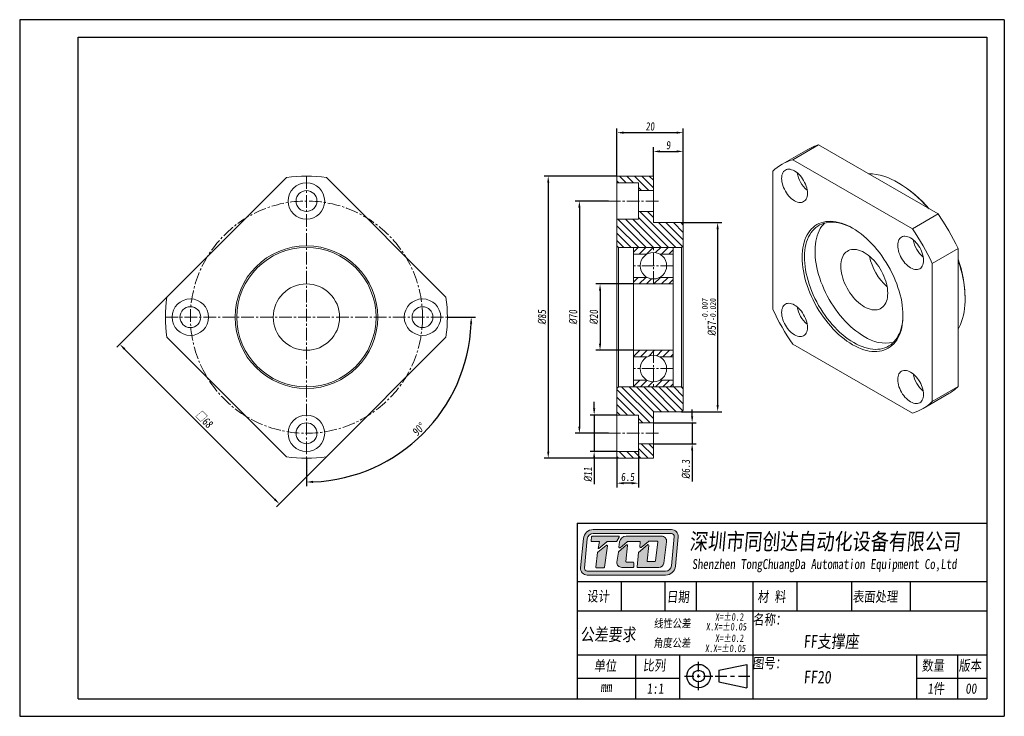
# Model space of a CAD drawing. Header units: millimetres. Extents: x 769 to 1066, y 138 to 348.
import ezdxf

# ---------------------------------------------------------------- set-up
doc = ezdxf.new("R2010")
doc.units = ezdxf.units.MM
doc.linetypes.add('CENTER2', pattern=[28.575, 19.05, -3.175, 3.175, -3.175])
doc.layers.get('0').update_dxf_attribs({"lineweight": 20})
for name, color, linetype, lineweight in [('中心线', 5, 'CENTER2', 13), ('外框', 7, 'Continuous', 25), ('文字', 3, 'Continuous', 18), ('标注', 1, 'Continuous', 13)]:
    doc.layers.add(name, color=color, linetype=linetype, lineweight=lineweight)
doc.styles.get("Standard").update_dxf_attribs({"font": 'SimSun.ttf', "width": 0.8, "oblique": 5})
doc.dimstyles.new('ISO-25', dxfattribs={"dimtxt": 2.5, "dimasz": 2, "dimexe": 1.25, "dimexo": 0, "dimtad": 1, "dimzin": 9, "dimdsep": 46, "dimtxsty": 'Standard', "dimcen": 2.5, "dimadec": 0, "dimazin": 2, "dimtfac": 1, "dimtix": 1, "dimtmove": 0, "dimatfit": 0, "dimfxl": 0, "dimarcsym": 0})
doc.dimstyles.new('ISO-25$2', dxfattribs={"dimtxt": 2.5, "dimasz": 2, "dimexe": 1.25, "dimexo": 0, "dimtad": 1, "dimzin": 9, "dimdsep": 46, "dimtxsty": 'Standard', "dimcen": 2.5, "dimadec": 0, "dimazin": 2, "dimtfac": 1, "dimtix": 1, "dimtmove": 0, "dimatfit": 0, "dimfxl": 0, "dimarcsym": 0})

# ---------------------------------------------------------------- blocks, each defined once
blk = doc.blocks.new('Y')
at = {"lineweight": 30}
for p, q in [((-4136.76, 2009.27), (-3862.74, 2009.27)), ((-4154.44, 2003.97), (-3857.44, 2003.97)), ((-4154.44, 2003.97), (-3857.44, 2003.97))]:
    blk.add_line(p, q, dxfattribs=at)
for points in [[(-3857.44, 2213.99), (-4154.44, 2213.99), (-4154.44, 2003.97)], [(-4136.76, 2009.27), (-4136.76, 2208.69), (-3862.74, 2208.69)]]:
    blk.add_lwpolyline(points, dxfattribs=at)
blk = doc.blocks.new('W')
at = {"lineweight": 30}
for p, q in [((-3857.44, 2213.99), (-3857.44, 2003.97)), ((-3857.44, 2213.99), (-3857.44, 2003.97)), ((-3862.74, 2208.69), (-3862.74, 2009.27))]:
    blk.add_line(p, q, dxfattribs=at)
blk.add_blockref('Y', (0, 0))
blk = doc.blocks.new('*D9')
at = {"layer": 'Defpoints', "color": 0, "transparency": 16777216}
for p in [(813.76, 263.9), (861.84, 215.81), (847.64, 201.61)]:
    blk.add_point(p, dxfattribs=at)
at = {"layer": '标注', "color": 0, "lineweight": -2, "transparency": 16777216}
for p, q in [((813.76, 263.9), (798.67, 248.81)), ((800.97, 248.28), (846.22, 203.03)), ((861.84, 215.81), (846.75, 200.73))]:
    blk.add_line(p, q, dxfattribs=at)
at = {"layer": '标注', "color": 0, "transparency": 16777216}
for points in [[(801.21, 248.52), (800.73, 248.05), (799.56, 249.7)], [(846.46, 203.26), (845.99, 202.79), (847.64, 201.61)]]:
    blk.add_solid(points, dxfattribs=at)
at = {"layer": '标注', "color": 0, "transparency": 16777216, "insert": (825, 227.06), "char_height": 2.5, "attachment_point": 5, "rotation": 315}
blk.add_mtext('□68', dxfattribs=at)
blk = doc.blocks.new('*D10')
at = {"layer": 'Defpoints', "color": 0, "transparency": 16777216}
for p in [(855.83, 300.39), (813.33, 257.89), (898.33, 257.89), (855.83, 215.39), (880.67, 214.85)]:
    blk.add_point(p, dxfattribs=at)
at = {"layer": '标注', "color": 0, "lineweight": -2, "transparency": 16777216}
for p, q in [((898.33, 257.89), (906.77, 257.89)), ((855.83, 215.39), (855.83, 206.95))]:
    blk.add_line(p, q, dxfattribs=at)
blk.add_arc((855.83, 257.89), 49.69, 272.3064, 357.6936, dxfattribs=at)
at = {"layer": '标注', "color": 0, "transparency": 16777216}
for points in [[(905.14, 255.89), (905.81, 255.88), (905.52, 257.89)], [(857.83, 207.9), (857.82, 208.57), (855.83, 208.2)]]:
    blk.add_solid(points, dxfattribs=at)
at = {"layer": '标注', "color": 0, "transparency": 16777216, "insert": (889.64, 224.08), "char_height": 2.5, "attachment_point": 5, "rotation": 45}
blk.add_mtext('90°', dxfattribs=at)
blk = doc.blocks.new('*D11')
at = {"layer": 'Defpoints', "color": 0, "transparency": 16777216}
for p in [(949.44, 300.39), (928.73, 215.39), (949.44, 215.39)]:
    blk.add_point(p, dxfattribs=at)
at = {"layer": '标注', "color": 0, "lineweight": -2, "transparency": 16777216}
for p, q in [((949.44, 300.39), (927.48, 300.39)), ((928.73, 298.39), (928.73, 217.39)), ((949.44, 215.39), (927.48, 215.39))]:
    blk.add_line(p, q, dxfattribs=at)
at = {"layer": '标注', "color": 0, "transparency": 16777216}
for points in [[(928.4, 298.39), (929.07, 298.39), (928.73, 300.39)], [(928.4, 217.39), (929.07, 217.39), (928.73, 215.39)]]:
    blk.add_solid(points, dxfattribs=at)
at = {"layer": '标注', "color": 0, "transparency": 16777216, "insert": (926.86, 257.89), "char_height": 2.5, "attachment_point": 5, "rotation": 90}
blk.add_mtext('{\\fISOCPEUR|b0|i0|c0|p34;%%C}85', dxfattribs=at)
blk = doc.blocks.new('*D12')
at = {"layer": 'Defpoints', "color": 0, "transparency": 16777216}
for p in [(946.9, 292.89), (938.13, 222.89), (946.9, 222.89)]:
    blk.add_point(p, dxfattribs=at)
at = {"layer": '标注', "color": 0, "lineweight": -2, "transparency": 16777216}
for p, q in [((946.9, 292.89), (936.88, 292.89)), ((938.13, 290.89), (938.13, 224.89)), ((946.9, 222.89), (936.88, 222.89))]:
    blk.add_line(p, q, dxfattribs=at)
at = {"layer": '标注', "color": 0, "transparency": 16777216}
for points in [[(937.79, 290.89), (938.46, 290.89), (938.13, 292.89)], [(937.79, 224.89), (938.46, 224.89), (938.13, 222.89)]]:
    blk.add_solid(points, dxfattribs=at)
at = {"layer": '标注', "color": 0, "transparency": 16777216, "insert": (936.25, 257.89), "char_height": 2.5, "attachment_point": 5, "rotation": 90}
blk.add_mtext('{\\fISOCPEUR|b0|i0|c0|p34;%%C}70', dxfattribs=at)
blk = doc.blocks.new('*D13')
at = {"layer": 'Defpoints', "color": 0, "transparency": 16777216}
for p in [(968.94, 286.39), (968.94, 229.39), (979.82, 229.39)]:
    blk.add_point(p, dxfattribs=at)
at = {"layer": '标注', "color": 0, "lineweight": -2, "transparency": 16777216}
for p, q in [((968.94, 286.39), (981.07, 286.39)), ((979.82, 284.39), (979.82, 231.39)), ((968.94, 229.39), (981.07, 229.39))]:
    blk.add_line(p, q, dxfattribs=at)
at = {"layer": '标注', "color": 0, "transparency": 16777216}
for points in [[(979.48, 284.39), (980.15, 284.39), (979.82, 286.39)], [(979.48, 231.39), (980.15, 231.39), (979.82, 229.39)]]:
    blk.add_solid(points, dxfattribs=at)
at = {"layer": '标注', "color": 0, "transparency": 16777216, "insert": (977.2, 257.89), "char_height": 2.5, "attachment_point": 5, "rotation": 90}
blk.add_mtext('{\\fISOCPEUR|b0|i0|c0|p34;%%C}57{\\H0.7x;\\S-0.007^ -0.020;}', dxfattribs=at)
blk = doc.blocks.new('*D14')
at = {"layer": 'Defpoints', "color": 0, "transparency": 16777216}
for p in [(954.44, 267.89), (944.36, 247.89), (954.44, 247.89)]:
    blk.add_point(p, dxfattribs=at)
at = {"layer": '标注', "color": 0, "lineweight": -2, "transparency": 16777216}
for p, q in [((954.44, 267.89), (943.11, 267.89)), ((944.36, 265.89), (944.36, 249.89)), ((954.44, 247.89), (943.11, 247.89))]:
    blk.add_line(p, q, dxfattribs=at)
at = {"layer": '标注', "color": 0, "transparency": 16777216}
for points in [[(944.03, 265.89), (944.69, 265.89), (944.36, 267.89)], [(944.03, 249.89), (944.69, 249.89), (944.36, 247.89)]]:
    blk.add_solid(points, dxfattribs=at)
at = {"layer": '标注', "color": 0, "transparency": 16777216, "insert": (942.48, 257.89), "char_height": 2.5, "attachment_point": 5, "rotation": 90}
blk.add_mtext('{\\fISOCPEUR|b0|i0|c0|p34;%%C}20', dxfattribs=at)
blk = doc.blocks.new('*D15')
at = {"layer": 'Defpoints', "color": 0, "transparency": 16777216}
for p in [(969.44, 313.49), (949.44, 300.39), (969.44, 285.89)]:
    blk.add_point(p, dxfattribs=at)
at = {"layer": '标注', "color": 0, "lineweight": -2, "transparency": 16777216}
for p, q in [((949.44, 300.39), (949.44, 314.74)), ((969.44, 285.89), (969.44, 314.74)), ((951.44, 313.49), (967.44, 313.49))]:
    blk.add_line(p, q, dxfattribs=at)
at = {"layer": '标注', "color": 0, "transparency": 16777216}
for points in [[(951.44, 313.82), (951.44, 313.16), (949.44, 313.49)], [(967.44, 313.82), (967.44, 313.16), (969.44, 313.49)]]:
    blk.add_solid(points, dxfattribs=at)
at = {"layer": '标注', "color": 0, "transparency": 16777216, "insert": (959.44, 315.37), "char_height": 2.5, "attachment_point": 5}
blk.add_mtext('20', dxfattribs=at)
blk = doc.blocks.new('*D16')
at = {"layer": 'Defpoints', "color": 0, "transparency": 16777216}
for p in [(969.44, 307.83), (960.44, 300.39), (969.44, 285.89)]:
    blk.add_point(p, dxfattribs=at)
at = {"layer": '标注', "color": 0, "lineweight": -2, "transparency": 16777216}
for p, q in [((960.44, 300.39), (960.44, 309.08)), ((969.44, 285.89), (969.44, 309.08)), ((962.44, 307.83), (967.44, 307.83))]:
    blk.add_line(p, q, dxfattribs=at)
at = {"layer": '标注', "color": 0, "transparency": 16777216}
for points in [[(962.44, 308.17), (962.44, 307.5), (960.44, 307.83)], [(967.44, 308.17), (967.44, 307.5), (969.44, 307.83)]]:
    blk.add_solid(points, dxfattribs=at)
at = {"layer": '标注', "color": 0, "transparency": 16777216, "insert": (964.94, 309.71), "char_height": 2.5, "attachment_point": 5}
blk.add_mtext('9', dxfattribs=at)
blk = doc.blocks.new('*D17')
at = {"layer": 'Defpoints', "color": 0, "transparency": 16777216}
for p in [(960.44, 226.04), (960.44, 219.74), (972.13, 219.74)]:
    blk.add_point(p, dxfattribs=at)
at = {"layer": '标注', "color": 0, "lineweight": -2, "transparency": 16777216}
for p, q in [((972.13, 228.04), (972.13, 230.04)), ((960.44, 226.04), (973.38, 226.04)), ((972.13, 226.04), (972.13, 219.74)), ((960.44, 219.74), (973.38, 219.74)), ((972.13, 217.74), (972.13, 208.37))]:
    blk.add_line(p, q, dxfattribs=at)
at = {"layer": '标注', "color": 0, "transparency": 16777216}
for points in [[(971.8, 228.04), (972.46, 228.04), (972.13, 226.04)], [(971.8, 217.74), (972.46, 217.74), (972.13, 219.74)]]:
    blk.add_solid(points, dxfattribs=at)
at = {"layer": '标注', "color": 0, "transparency": 16777216, "insert": (970.25, 212.05), "char_height": 2.5, "attachment_point": 5, "rotation": 90}
blk.add_mtext('{\\fISOCPEUR|b0|i0|c0|p34;%%C}6.3', dxfattribs=at)
blk = doc.blocks.new('*D18')
at = {"layer": 'Defpoints', "color": 0, "transparency": 16777216}
for p in [(949.44, 228.39), (942.58, 217.39), (949.44, 217.39)]:
    blk.add_point(p, dxfattribs=at)
at = {"layer": '标注', "color": 0, "lineweight": -2, "transparency": 16777216}
for p, q in [((942.58, 230.39), (942.58, 232.39)), ((949.44, 228.39), (941.33, 228.39)), ((942.58, 228.39), (942.58, 217.39)), ((949.44, 217.39), (941.33, 217.39)), ((942.58, 215.39), (942.58, 207.55))]:
    blk.add_line(p, q, dxfattribs=at)
at = {"layer": '标注', "color": 0, "transparency": 16777216}
for points in [[(942.25, 230.39), (942.91, 230.39), (942.58, 228.39)], [(942.25, 215.39), (942.91, 215.39), (942.58, 217.39)]]:
    blk.add_solid(points, dxfattribs=at)
at = {"layer": '标注', "color": 0, "transparency": 16777216, "insert": (940.71, 210.47), "char_height": 2.5, "attachment_point": 5, "rotation": 90}
blk.add_mtext('{\\fISOCPEUR|b0|i0|c0|p34;%%C}11', dxfattribs=at)
blk = doc.blocks.new('*D19')
at = {"layer": 'Defpoints', "color": 0, "transparency": 16777216}
for p in [(955.94, 217.39), (949.44, 215.39), (949.44, 207.84)]:
    blk.add_point(p, dxfattribs=at)
at = {"layer": '标注', "color": 0, "lineweight": -2, "transparency": 16777216}
for p, q in [((955.94, 217.39), (955.94, 206.59)), ((949.44, 215.39), (949.44, 206.59)), ((953.94, 207.84), (951.44, 207.84))]:
    blk.add_line(p, q, dxfattribs=at)
at = {"layer": '标注', "color": 0, "transparency": 16777216}
for points in [[(951.44, 208.17), (951.44, 207.51), (949.44, 207.84)], [(953.94, 208.17), (953.94, 207.51), (955.94, 207.84)]]:
    blk.add_solid(points, dxfattribs=at)
at = {"layer": '标注', "color": 0, "transparency": 16777216, "insert": (952.69, 209.72), "char_height": 2.5, "attachment_point": 5}
blk.add_mtext('6.5', dxfattribs=at)

msp = doc.modelspace()

# ---------------------------------------------------------------- hatches: boundary and pattern name
h = msp.add_hatch()
h.set_pattern_fill('ANSI31', color=2, scale=0.5, angle=90)
h.set_pattern_definition([(135, (28.7397, -15.1657), (-1.122532, -1.122532), [])])
h.paths.add_polyline_path([(960.441, 296.036), (960.441, 300.386), (949.441, 300.386), (949.441, 298.386), (955.941, 298.386), (955.941, 296.036)])
h.paths.add_polyline_path([(968.941, 278.886), (969.441, 279.386), (969.441, 285.886), (968.941, 286.386), (960.441, 286.386), (960.441, 289.736), (955.941, 289.736), (955.941, 287.386), (949.441, 287.386), (949.441, 279.386), (949.941, 278.886), (954.441, 278.886)])
h.paths.add_polyline_path([(954.441, 236.886), (949.941, 236.886), (949.441, 236.386), (949.441, 228.386), (955.941, 228.386), (955.941, 226.036), (960.441, 226.036), (960.441, 229.386), (968.941, 229.386), (969.441, 229.886), (969.441, 236.386), (968.941, 236.886)])
h.paths.add_polyline_path([(955.941, 217.386), (949.441, 217.386), (949.441, 215.386), (960.441, 215.386), (960.441, 219.736), (955.941, 219.736)])
h = msp.add_hatch()
h.set_pattern_fill('ANSI31', color=2, scale=0.5)
h.set_pattern_definition([(45, (28.7397, -15.1657), (-1.122532, 1.122532), [])])
h.paths.add_polyline_path([(960.441, 278.886), (954.441, 278.886), (954.441, 276.886), (958.504, 276.886, -0.1270167), (960.441, 277.386)])
h.paths.add_polyline_path([(966.441, 278.886), (960.441, 278.886), (960.441, 277.386, -0.1270167), (962.377, 276.886), (966.441, 276.886)])
h.paths.add_polyline_path([(966.441, 269.886), (962.377, 269.886, -0.1270167), (960.441, 269.386), (960.441, 267.886), (966.441, 267.886)])
h.paths.add_polyline_path([(960.441, 269.386, -0.1270167), (958.504, 269.886), (954.441, 269.886), (954.441, 267.886), (960.441, 267.886)])
h.paths.add_polyline_path([(960.441, 247.886), (954.441, 247.886), (954.441, 245.886), (958.504, 245.886, -0.1270167), (960.441, 246.386)])
h.paths.add_polyline_path([(966.441, 247.886), (960.441, 247.886), (960.441, 246.386, -0.1270167), (962.377, 245.886), (966.441, 245.886)])
h.paths.add_polyline_path([(966.441, 238.886), (962.377, 238.886, -0.1270167), (960.441, 238.386), (960.441, 236.886), (966.441, 236.886)])
h.paths.add_polyline_path([(960.441, 238.386, -0.1270167), (958.504, 238.886), (954.441, 238.886), (954.441, 236.886), (960.441, 236.886)])
at = {"layer": '文字'}
h = msp.add_hatch(color=256, dxfattribs=at)
h.dxf.hatch_style = 1
h.paths.add_polyline_path([(965.908, 193.855), (942.306, 193.855, 0.3871904), (939.324, 191.139), (938.5, 182.315, 0.4417631), (940.488, 180.133), (964.103, 180.133, 0.3876272), (967.085, 182.853), (967.895, 191.676, 0.4413093)])
h.paths.add_polyline_path([(965.908, 192.657, -0.4413093), (966.703, 191.786), (965.892, 182.963, -0.3876272), (964.103, 181.331), (940.488, 181.331, -0.4417631), (939.693, 182.203), (940.517, 191.028, -0.3871904), (942.306, 192.657)], flags=16)
h.paths.add_polyline_path([(949.937, 191.888, -0.5692565), (950.113, 191.594), (949.444, 190.36, -0.2751589), (949.269, 190.256), (946.578, 190.256, 0.1785487), (946.448, 190.208), (944.006, 188.123), (943.834, 188.123), (944.224, 190.258), (941.854, 190.258, -0.4551699), (941.656, 190.485), (941.824, 191.696, -0.3736999), (942.021, 191.869)], flags=0)
h.paths.add_polyline_path([(946.242, 189.104, -0.6728841), (946.562, 188.92), (945.698, 182.518, -0.3754282), (945.5, 182.345), (943.316, 182.345, -0.4451596), (943.118, 182.565), (943.577, 186.94, -0.2032664), (943.652, 187.076)], flags=0)
h.paths.add_polyline_path([(952.233, 191.889), (962.917, 191.889, -0.4535474), (964.401, 190.195), (963.545, 183.764, -0.3759441), (962.061, 182.465), (955.725, 182.465, -0.443757), (955.527, 182.684), (955.954, 186.949), (958.696, 189.278, -0.6781546), (959.023, 189.104), (958.516, 184.459, 0.4464345), (958.715, 184.238), (960.834, 184.238, 0.3783283), (961.032, 184.413), (961.744, 190.12, 0.4510331), (961.546, 190.344), (959.052, 190.344, 0.1736567), (958.925, 190.299), (956.709, 188.478, -0.6630003), (956.384, 188.649), (956.498, 190.022, 0.4388203), (956.299, 190.238), (952.668, 190.238, 0.1753949), (952.541, 190.192), (950.38, 188.392, -0.6807563), (950.054, 188.571), (950.252, 190.143, -0.3779258)], flags=0)
h.paths.add_polyline_path([(949.94, 187.146), (952.353, 189.266, -0.6841835), (952.683, 189.095), (952.159, 184.272, 0.4462884), (952.358, 184.051), (954.294, 184.051, -0.4142136), (954.494, 183.852), (954.494, 182.665, -0.4142136), (954.294, 182.465), (950.908, 182.465, -0.4294817), (949.413, 184.04), (949.875, 187.026, -0.1758286)], flags=0)
h.paths.add_polyline_path([(950.113, 191.594, 0.5692565), (949.937, 191.888), (942.021, 191.869, 0.3736999), (941.824, 191.696), (941.656, 190.485, 0.4551699), (941.854, 190.258), (944.224, 190.258), (943.834, 188.123), (944.006, 188.123), (946.448, 190.208, -0.1785487), (946.578, 190.256), (949.269, 190.256, 0.2751589), (949.444, 190.36)], flags=0)
h.paths.add_polyline_path([(946.562, 188.92, 0.6728841), (946.242, 189.104), (943.652, 187.076, 0.2032664), (943.577, 186.94), (943.118, 182.565, 0.4451596), (943.316, 182.345), (945.5, 182.345, 0.3754282), (945.698, 182.518)], flags=0)
h.paths.add_polyline_path([(952.683, 189.095, 0.6841835), (952.353, 189.266), (949.94, 187.146, 0.1758286), (949.875, 187.026), (949.413, 184.04, 0.4294817), (950.908, 182.465), (954.294, 182.465, 0.4142136), (954.494, 182.665), (954.494, 183.852, 0.4142136), (954.294, 184.051), (952.358, 184.051, -0.4462884), (952.159, 184.272)], flags=0)
h.paths.add_polyline_path([(962.917, 191.889), (952.233, 191.889, 0.3779258), (950.252, 190.143), (950.054, 188.571, 0.6807563), (950.38, 188.392), (952.541, 190.192, -0.1753949), (952.668, 190.238), (956.299, 190.238, -0.4388203), (956.498, 190.022), (956.384, 188.649, 0.6630003), (956.709, 188.478), (958.925, 190.299, -0.1736567), (959.052, 190.344), (961.546, 190.344, -0.4510331), (961.744, 190.12), (961.032, 184.413, -0.3783283), (960.834, 184.238), (958.715, 184.238, -0.4464345), (958.516, 184.459), (959.023, 189.104, 0.6781546), (958.696, 189.278), (955.954, 186.949), (955.527, 182.684, 0.443757), (955.725, 182.465), (962.061, 182.465, 0.3759441), (963.545, 183.764), (964.401, 190.195, 0.4535474)], flags=0)
h = msp.add_hatch(color=256, dxfattribs=at)
h.dxf.hatch_style = 1
h.paths.add_polyline_path([(950.113, 191.594, 0.5692565), (949.937, 191.888), (942.021, 191.869, 0.3736999), (941.824, 191.696), (941.656, 190.485, 0.4551699), (941.854, 190.258), (944.224, 190.258), (943.834, 188.123), (944.006, 188.123), (946.448, 190.208, -0.1785487), (946.578, 190.256), (949.269, 190.256, 0.2751589), (949.444, 190.36)])
h.paths.add_polyline_path([(946.562, 188.92, 0.6728841), (946.242, 189.104), (943.652, 187.076, 0.2032664), (943.577, 186.94), (943.118, 182.565, 0.4451596), (943.316, 182.345), (945.5, 182.345, 0.3754282), (945.698, 182.518)])
h.paths.add_polyline_path([(952.683, 189.095, 0.6841835), (952.353, 189.266), (949.94, 187.146, 0.1758286), (949.875, 187.026), (949.413, 184.04, 0.4294817), (950.908, 182.465), (954.294, 182.465, 0.4142136), (954.494, 182.665), (954.494, 183.852, 0.4142136), (954.294, 184.051), (952.358, 184.051, -0.4462884), (952.159, 184.272)])
h.paths.add_polyline_path([(962.917, 191.889), (952.233, 191.889, 0.3779258), (950.252, 190.143), (950.054, 188.571, 0.6807563), (950.38, 188.392), (952.541, 190.192, -0.1753949), (952.668, 190.238), (956.299, 190.238, -0.4388203), (956.498, 190.022), (956.384, 188.649, 0.6630003), (956.709, 188.478), (958.925, 190.299, -0.1736567), (959.052, 190.344), (961.546, 190.344, -0.4510331), (961.744, 190.12), (961.032, 184.413, -0.3783283), (960.834, 184.238), (958.715, 184.238, -0.4464345), (958.516, 184.459), (959.023, 189.104, 0.6781546), (958.696, 189.278), (955.954, 186.949), (955.527, 182.684, 0.443757), (955.725, 182.465), (962.061, 182.465, 0.3759441), (963.545, 183.764), (964.401, 190.195, 0.4535474)])

# ---------------------------------------------------------------- linework, layer by layer
at = {"color": 7, "linetype": 'Continuous', "lineweight": 15}
for p, q in [((1002.464, 305.318), (1010.242, 309.808)), ((1046.304, 288.99), (1010.242, 309.808)), ((1007.025, 308.444), (999.246, 303.953)), ((1038.526, 284.5), (1002.464, 305.318)), ((849.818, 299.959), (813.755, 263.897)), ((897.901, 263.897), (861.839, 299.959)), ((949.441, 300.386), (960.441, 300.386)), ((949.441, 300.386), (949.441, 298.386)), ((960.441, 300.386), (960.441, 296.036)), ((996.453, 301.847), (996.453, 260.204)), ((955.941, 298.386), (949.441, 298.386)), ((949.441, 298.386), (949.441, 287.386)), ((955.941, 298.386), (955.941, 296.036)), ((1034.64, 298.172), (1034.287, 298.376)), ((960.441, 296.036), (955.941, 296.036)), ((955.941, 289.736), (955.941, 296.036)), ((960.441, 296.036), (960.441, 289.736)), ((955.941, 289.736), (955.941, 287.386)), ((955.941, 289.736), (960.441, 289.736)), ((960.441, 289.736), (960.441, 286.386)), ((1038.526, 284.5), (1046.304, 288.99)), ((949.441, 287.386), (955.941, 287.386)), ((949.441, 287.386), (949.441, 279.386)), ((960.441, 286.386), (968.941, 286.386)), ((969.441, 285.886), (968.941, 286.386)), ((969.441, 279.386), (969.441, 285.886)), ((949.441, 279.386), (949.941, 278.886)), ((949.441, 236.386), (949.441, 279.386)), ((968.941, 278.886), (969.441, 279.386)), ((969.441, 279.386), (969.441, 236.386)), ((949.941, 278.886), (949.941, 236.886)), ((954.441, 278.886), (949.941, 278.886)), ((968.941, 278.886), (954.441, 278.886)), ((954.441, 278.886), (954.441, 267.886)), ((966.441, 267.886), (966.441, 278.886)), ((968.941, 236.886), (968.941, 278.886)), ((1044.536, 274.089), (1052.315, 278.58)), ((1052.315, 236.936), (1052.315, 278.58)), ((1044.536, 232.446), (1044.536, 274.089)), ((966.441, 267.886), (954.441, 267.886)), ((954.441, 247.886), (954.441, 267.886)), ((966.441, 267.886), (966.441, 247.886)), ((1054.436, 263.473), (1054.436, 263.881)), ((813.755, 251.876), (849.818, 215.813)), ((861.839, 215.813), (897.901, 251.876)), ((1002.464, 249.793), (1038.526, 228.975)), ((954.441, 247.886), (966.441, 247.886)), ((954.441, 247.886), (954.441, 236.886)), ((966.441, 236.886), (966.441, 247.886)), ((949.941, 236.886), (949.441, 236.386)), ((949.441, 236.386), (949.441, 228.386)), ((949.941, 236.886), (954.441, 236.886)), ((954.441, 236.886), (968.941, 236.886)), ((969.441, 236.386), (968.941, 236.886)), ((969.441, 229.886), (969.441, 236.386)), ((1041.743, 230.339), (1049.521, 234.83)), ((1044.536, 232.446), (1052.315, 236.936)), ((968.941, 229.386), (960.441, 229.386)), ((960.441, 229.386), (960.441, 226.036)), ((968.941, 229.386), (969.441, 229.886)), ((955.941, 228.386), (949.441, 228.386)), ((949.441, 228.386), (949.441, 217.386)), ((955.941, 228.386), (955.941, 226.036)), ((960.441, 226.036), (955.941, 226.036)), ((955.941, 219.736), (955.941, 226.036)), ((960.441, 226.036), (960.441, 219.736)), ((955.941, 219.736), (960.441, 219.736)), ((955.941, 219.736), (955.941, 217.386)), ((960.441, 219.736), (960.441, 215.386)), ((949.441, 217.386), (955.941, 217.386)), ((949.441, 217.386), (949.441, 215.386)), ((960.441, 215.386), (949.441, 215.386))]:
    msp.add_line(p, q, dxfattribs=at)
for p, q in [((958.504, 276.886), (954.441, 276.886)), ((966.441, 276.886), (962.377, 276.886)), ((958.504, 269.886), (954.441, 269.886)), ((966.441, 269.886), (962.377, 269.886)), ((958.504, 245.886), (954.441, 245.886)), ((966.441, 245.886), (962.377, 245.886)), ((958.504, 238.886), (954.441, 238.886)), ((966.441, 238.886), (962.377, 238.886))]:
    msp.add_line(p, q)
at = {"color": 7, "linetype": 'Continuous', "lineweight": 15, "flags": 128}
for points in [[(1006.884, 295.212), (1006.859, 295.729), (1006.786, 296.268), (1006.666, 296.821), (1006.499, 297.383), (1006.288, 297.946), (1006.035, 298.502), (1005.745, 299.045), (1005.42, 299.569), (1005.064, 300.065), (1004.682, 300.529), (1004.279, 300.955), (1003.86, 301.336), (1003.43, 301.669), (1002.995, 301.948), (1002.559, 302.171), (1002.129, 302.335), (1001.71, 302.438), (1001.307, 302.478), (1000.926, 302.454), (1000.57, 302.368), (1000.245, 302.22), (999.954, 302.013), (999.702, 301.748), (999.491, 301.429), (999.324, 301.06), (999.203, 300.645), (999.13, 300.191), (999.106, 299.702), (999.13, 299.185), (999.203, 298.647), (999.324, 298.093), (999.491, 297.532), (999.702, 296.969), (999.954, 296.413), (1000.245, 295.869), (1000.57, 295.346), (1000.926, 294.849), (1001.307, 294.385), (1001.71, 293.96), (1002.129, 293.579), (1002.559, 293.246), (1002.995, 292.966), (1003.43, 292.743), (1003.86, 292.579), (1004.279, 292.477), (1004.682, 292.437), (1005.064, 292.46), (1005.42, 292.546), (1005.745, 292.694), (1006.035, 292.902), (1006.288, 293.167), (1006.499, 293.486), (1006.666, 293.855), (1006.786, 294.269), (1006.859, 294.723), (1006.884, 295.212)], [(1020.495, 249.591), (1019.642, 250.11), (1018.793, 250.684), (1017.948, 251.309), (1017.112, 251.984), (1016.286, 252.707), (1015.474, 253.475), (1014.677, 254.286), (1013.898, 255.137), (1013.141, 256.027), (1012.406, 256.951), (1011.697, 257.907), (1011.016, 258.893), (1010.364, 259.904), (1009.745, 260.939), (1009.159, 261.992), (1008.609, 263.062), (1008.096, 264.145), (1007.622, 265.237), (1007.189, 266.336), (1006.797, 267.437), (1006.449, 268.536), (1006.145, 269.632), (1005.886, 270.72), (1005.673, 271.796), (1005.507, 272.858), (1005.388, 273.902), (1005.316, 274.925), (1005.292, 275.923), (1005.316, 276.893), (1005.388, 277.833), (1005.507, 278.739), (1005.673, 279.609), (1005.886, 280.44), (1006.145, 281.229), (1006.449, 281.973), (1006.797, 282.671), (1007.189, 283.32), (1007.622, 283.918), (1008.096, 284.463), (1008.609, 284.954), (1009.159, 285.389), (1009.745, 285.766), (1010.364, 286.085), (1011.016, 286.344), (1011.697, 286.543), (1012.406, 286.681), (1013.141, 286.757), (1013.898, 286.771), (1014.677, 286.724), (1015.474, 286.616), (1016.286, 286.446), (1017.112, 286.215), (1017.948, 285.924), (1018.793, 285.574), (1019.642, 285.167), (1020.495, 284.702), (1021.347, 284.182), (1022.197, 283.609), (1023.041, 282.984), (1023.878, 282.309), (1024.703, 281.586), (1025.516, 280.818), (1026.313, 280.007), (1027.091, 279.156), (1027.849, 278.266), (1028.583, 277.342), (1029.292, 276.385), (1029.974, 275.4), (1030.625, 274.389), (1031.245, 273.354), (1031.831, 272.3), (1032.381, 271.231), (1032.894, 270.148), (1033.367, 269.055), (1033.801, 267.957), (1034.192, 266.856), (1034.54, 265.756), (1034.844, 264.661), (1035.103, 263.573), (1035.316, 262.497), (1035.483, 261.435), (1035.602, 260.391), (1035.674, 259.368), (1035.698, 258.37), (1035.674, 257.399), (1035.602, 256.46), (1035.483, 255.553), (1035.316, 254.684), (1035.103, 253.853), (1034.844, 253.064), (1034.54, 252.32), (1034.192, 251.622), (1033.801, 250.973), (1033.367, 250.375), (1032.894, 249.83), (1032.381, 249.339), (1031.831, 248.904), (1031.245, 248.527), (1030.625, 248.208), (1029.974, 247.949), (1029.292, 247.75), (1028.583, 247.612), (1027.849, 247.536), (1027.091, 247.521), (1026.313, 247.569), (1025.516, 247.677), (1024.703, 247.847), (1023.878, 248.078), (1023.041, 248.369), (1022.197, 248.719), (1021.347, 249.126), (1020.495, 249.591)], [(1020.675, 284.597), (1020.428, 284.734), (1019.589, 285.163), (1018.754, 285.536), (1017.926, 285.85), (1017.107, 286.105), (1016.3, 286.299), (1015.507, 286.434), (1014.732, 286.507), (1013.976, 286.518), (1013.242, 286.469), (1012.533, 286.358), (1011.85, 286.186), (1011.196, 285.953), (1010.574, 285.662), (1009.983, 285.311), (1009.428, 284.903), (1008.91, 284.439), (1008.429, 283.92), (1007.988, 283.348), (1007.589, 282.725), (1007.232, 282.052), (1006.919, 281.333), (1006.65, 280.568), (1006.427, 279.761), (1006.25, 278.915), (1006.119, 278.031), (1006.036, 277.114), (1006.001, 276.165), (1006.012, 275.187), (1006.072, 274.185), (1006.179, 273.161), (1006.332, 272.118), (1006.533, 271.06), (1006.779, 269.99), (1007.07, 268.911), (1007.405, 267.828), (1007.784, 266.743), (1008.204, 265.66), (1008.664, 264.582), (1009.164, 263.513), (1009.701, 262.457), (1010.274, 261.416), (1010.881, 260.394), (1011.52, 259.395), (1012.188, 258.421), (1012.885, 257.475), (1013.606, 256.561), (1014.351, 255.682), (1015.117, 254.84), (1015.901, 254.038), (1016.701, 253.279), (1017.515, 252.565), (1018.339, 251.899), (1019.171, 251.281), (1020.008, 250.716), (1020.848, 250.203)], [(1012.061, 286.246), (1011.611, 285.757), (1011.17, 285.185), (1010.771, 284.562), (1010.414, 283.889), (1010.101, 283.17), (1009.832, 282.405), (1009.609, 281.598), (1009.432, 280.752), (1009.301, 279.868), (1009.218, 278.951), (1009.183, 278.002), (1009.194, 277.024), (1009.254, 276.022), (1009.361, 274.998), (1009.514, 273.955), (1009.715, 272.897), (1009.961, 271.827), (1010.252, 270.748), (1010.587, 269.665), (1010.965, 268.58), (1011.386, 267.496), (1011.846, 266.419), (1012.346, 265.35), (1012.883, 264.294), (1013.456, 263.253), (1014.063, 262.231), (1014.702, 261.231), (1015.37, 260.257), (1016.067, 259.312), (1016.788, 258.398), (1017.533, 257.519), (1018.299, 256.677), (1019.083, 255.875), (1019.883, 255.116), (1020.697, 254.402), (1021.521, 253.735), (1022.353, 253.118), (1023.19, 252.553), (1024.03, 252.04)], [(1037.995, 272.761), (1038.43, 272.538), (1038.86, 272.374), (1039.279, 272.272), (1039.682, 272.232), (1040.064, 272.255), (1040.42, 272.341), (1040.745, 272.489), (1041.035, 272.697), (1041.288, 272.962), (1041.499, 273.281), (1041.666, 273.65), (1041.786, 274.064), (1041.859, 274.518), (1041.884, 275.007), (1041.859, 275.524), (1041.786, 276.063), (1041.666, 276.616), (1041.499, 277.178), (1041.288, 277.741), (1041.035, 278.297), (1040.745, 278.84), (1040.42, 279.364), (1040.064, 279.86), (1039.682, 280.324), (1039.279, 280.75), (1038.86, 281.131), (1038.43, 281.464), (1037.995, 281.743), (1037.559, 281.966), (1037.129, 282.13), (1036.71, 282.233), (1036.307, 282.273), (1035.926, 282.249), (1035.57, 282.163), (1035.245, 282.015), (1034.954, 281.808), (1034.702, 281.543), (1034.491, 281.224), (1034.324, 280.855), (1034.203, 280.44), (1034.13, 279.986), (1034.106, 279.497), (1034.13, 278.98), (1034.203, 278.442), (1034.324, 277.888), (1034.491, 277.326), (1034.702, 276.764), (1034.954, 276.207), (1035.245, 275.664), (1035.57, 275.141), (1035.926, 274.644), (1036.307, 274.18), (1036.71, 273.755), (1037.129, 273.373), (1037.559, 273.041), (1037.995, 272.761)], [(1024.03, 261.022), (1023.446, 261.387), (1022.866, 261.805), (1022.294, 262.274), (1021.734, 262.79), (1021.19, 263.35), (1020.665, 263.949), (1020.163, 264.584), (1019.687, 265.251), (1019.241, 265.945), (1018.828, 266.66), (1018.45, 267.393), (1018.111, 268.139), (1017.811, 268.891), (1017.555, 269.646), (1017.342, 270.397), (1017.176, 271.14), (1017.056, 271.87), (1016.983, 272.581), (1016.959, 273.269), (1016.983, 273.93), (1017.056, 274.558), (1017.176, 275.149), (1017.342, 275.7), (1017.555, 276.206), (1017.811, 276.664), (1018.111, 277.071), (1018.45, 277.424), (1018.828, 277.721), (1019.241, 277.96), (1019.687, 278.138), (1020.163, 278.256), (1020.665, 278.312), (1021.19, 278.305), (1021.734, 278.236), (1022.294, 278.105), (1022.866, 277.913), (1023.446, 277.662), (1024.03, 277.353), (1024.614, 276.988), (1025.194, 276.57), (1025.766, 276.101), (1026.326, 275.585), (1026.871, 275.025), (1027.396, 274.426), (1027.898, 273.791), (1028.373, 273.124), (1028.819, 272.43), (1029.233, 271.714), (1029.61, 270.981), (1029.95, 270.236), (1030.249, 269.484), (1030.506, 268.729), (1030.718, 267.978), (1030.885, 267.235), (1031.005, 266.505), (1031.077, 265.794), (1031.101, 265.105), (1031.077, 264.445), (1031.005, 263.817), (1030.885, 263.226), (1030.718, 262.675), (1030.506, 262.169), (1030.249, 261.711), (1029.95, 261.304), (1029.61, 260.951), (1029.233, 260.654), (1028.819, 260.415), (1028.373, 260.237), (1027.898, 260.119), (1027.396, 260.063), (1026.871, 260.07), (1026.326, 260.139), (1025.766, 260.27), (1025.194, 260.462), (1024.614, 260.713), (1024.03, 261.022)], [(1052.315, 254.304), (1052.633, 254.893), (1053.017, 255.714), (1053.356, 256.582), (1053.651, 257.493), (1053.899, 258.446), (1054.101, 259.439), (1054.255, 260.469), (1054.363, 261.534), (1054.422, 262.63), (1054.434, 263.757), (1054.399, 264.91), (1054.315, 266.088), (1054.184, 267.286), (1054.006, 268.504), (1053.781, 269.737), (1053.509, 270.983), (1053.192, 272.238), (1052.831, 273.501), (1052.425, 274.767), (1052.315, 275.09)], [(1002.995, 261.532), (1002.559, 261.755), (1002.129, 261.919), (1001.71, 262.021), (1001.307, 262.061), (1000.926, 262.038), (1000.57, 261.952), (1000.245, 261.804), (999.954, 261.596), (999.702, 261.331), (999.491, 261.012), (999.324, 260.643), (999.203, 260.229), (999.13, 259.774), (999.106, 259.286), (999.13, 258.769), (999.203, 258.23), (999.324, 257.676), (999.491, 257.115), (999.702, 256.552), (999.954, 255.996), (1000.245, 255.453), (1000.57, 254.929), (1000.926, 254.432), (1001.307, 253.968), (1001.71, 253.543), (1002.129, 253.162), (1002.559, 252.829), (1002.995, 252.55), (1003.43, 252.326), (1003.86, 252.163), (1004.279, 252.06), (1004.682, 252.02), (1005.064, 252.043), (1005.42, 252.13), (1005.745, 252.277), (1006.035, 252.485), (1006.288, 252.75), (1006.499, 253.069), (1006.666, 253.438), (1006.786, 253.852), (1006.859, 254.307), (1006.884, 254.795), (1006.859, 255.312), (1006.786, 255.851), (1006.666, 256.405), (1006.499, 256.966), (1006.288, 257.529), (1006.035, 258.085), (1005.745, 258.629), (1005.42, 259.152), (1005.064, 259.649), (1004.682, 260.113), (1004.279, 260.538), (1003.86, 260.919), (1003.43, 261.252), (1002.995, 261.532)], [(1020.848, 250.203), (1021.688, 249.746), (1022.526, 249.345), (1023.358, 249.001), (1024.182, 248.716), (1024.995, 248.491), (1025.795, 248.327), (1026.579, 248.223), (1027.345, 248.181), (1028.09, 248.2), (1028.812, 248.28), (1029.508, 248.422), (1030.177, 248.624), (1030.816, 248.886), (1031.422, 249.207), (1031.995, 249.587), (1032.532, 250.023), (1033.032, 250.515), (1033.493, 251.06), (1033.913, 251.658), (1034.291, 252.307), (1034.627, 253.003), (1034.918, 253.745), (1035.164, 254.531), (1035.364, 255.358), (1035.518, 256.223), (1035.625, 257.124), (1035.684, 258.058), (1035.696, 258.576)], [(1034.106, 239.081), (1034.13, 238.564), (1034.203, 238.025), (1034.324, 237.471), (1034.491, 236.91), (1034.702, 236.347), (1034.954, 235.791), (1035.245, 235.247), (1035.57, 234.724), (1035.926, 234.227), (1036.307, 233.763), (1036.71, 233.338), (1037.129, 232.957), (1037.559, 232.624), (1037.995, 232.345), (1038.43, 232.121), (1038.86, 231.958), (1039.279, 231.855), (1039.682, 231.815), (1040.064, 231.838), (1040.42, 231.925), (1040.745, 232.072), (1041.035, 232.28), (1041.288, 232.545), (1041.499, 232.864), (1041.666, 233.233), (1041.786, 233.647), (1041.859, 234.102), (1041.884, 234.59), (1041.859, 235.107), (1041.786, 235.646), (1041.666, 236.2), (1041.499, 236.761), (1041.288, 237.324), (1041.035, 237.88), (1040.745, 238.424), (1040.42, 238.947), (1040.064, 239.444), (1039.682, 239.908), (1039.279, 240.333), (1038.86, 240.714), (1038.43, 241.047), (1037.995, 241.326), (1037.559, 241.55), (1037.129, 241.713), (1036.71, 241.816), (1036.307, 241.856), (1035.926, 241.833), (1035.57, 241.747), (1035.245, 241.599), (1034.954, 241.391), (1034.702, 241.126), (1034.491, 240.807), (1034.324, 240.438), (1034.203, 240.024), (1034.13, 239.569), (1034.106, 239.081)]]:
    msp.add_lwpolyline(points, dxfattribs=at)
at = {"color": 7, "linetype": 'Continuous', "lineweight": 15}
for centre, radius in [((855.828, 292.886), 5.5), ((855.828, 292.886), 3.15), ((855.828, 257.886), 21.5), ((855.828, 257.886), 21), ((855.828, 257.886), 10), ((820.828, 257.886), 5.5), ((890.828, 257.886), 5.5), ((820.828, 257.886), 3.15), ((890.828, 257.886), 3.15), ((855.828, 222.886), 5.5), ((855.828, 222.886), 3.15)]:
    msp.add_circle(centre, radius, dxfattribs=at)
for centre in [(960.441, 273.386), (960.441, 242.386)]:
    msp.add_circle(centre, 4)
for centre, radius, start, end in [((1014.223, 295.946), 14.423, 106.02602, 119.94251), ((1006.413, 291.539), 14.334, 105.99433, 134.01642), ((855.828, 257.886), 42.5, 81.8699, 98.1301), ((1012.536, 302.965), 8.892, 190.13377, 229.86086), ((1024.626, 282.849), 18.287, 58.12385, 87.93454), ((1015.691, 267.371), 36.154, 40.25839, 59.05235), ((1016.327, 267.653), 35.591, 40.10141, 59.03972), ((986.026, 247.248), 73.321, 25.29794, 34.70206), ((978.247, 242.758), 73.321, 25.29794, 34.70206), ((1047.536, 282.76), 8.892, 190.13377, 229.86086), ((1041.572, 279.314), 16.243, 190.9808, 229.01382), ((1018.842, 263.283), 35.599, 0.96277, 19.90321), ((855.828, 257.886), 42.5, 171.8699, 188.1301), ((855.828, 257.886), 42.5, 351.8699, 8.1301), ((1062.742, 291.535), 73.321, 205.29794, 214.70206), ((1012.536, 262.548), 8.892, 190.13377, 229.86086), ((1030.525, 261.726), 11.662, 236.15848, 281.33729), ((1047.536, 242.343), 8.892, 190.13377, 229.86086), ((1042.307, 247.302), 14.408, 300.04517, 313.99151), ((1034.576, 242.754), 14.334, 285.99433, 314.01642), ((855.828, 257.886), 42.5, 261.8699, 278.1301)]:
    msp.add_arc(centre, radius, start, end, dxfattribs=at)
at = {"layer": '中心线', "ltscale": 0.2}
for p, q in [((855.828, 300.386), (855.828, 215.386)), ((961.941, 292.886), (946.9, 292.886)), ((960.441, 267.886), (960.441, 278.886)), ((966.441, 273.386), (954.441, 273.386)), ((813.328, 257.886), (898.328, 257.886)), ((960.441, 247.886), (960.441, 236.886)), ((966.441, 242.386), (954.441, 242.386)), ((961.941, 222.886), (946.9, 222.886))]:
    msp.add_line(p, q, dxfattribs=at)
msp.add_circle((855.828, 257.886), 35, dxfattribs=at)
at = {"layer": '文字', "lineweight": 30}
for p, q in [((937.445, 195.822), (1060.95, 195.822)), ((937.445, 195.822), (937.445, 142.891)), ((937.445, 178.178), (1060.95, 178.178)), ((950.745, 178.178), (950.745, 169.356)), ((963.91, 178.178), (963.91, 169.356)), ((973.321, 178.178), (973.321, 169.356)), ((990.376, 178.178), (990.376, 142.891)), ((1003.707, 178.178), (1003.707, 169.356)), ((1020.158, 178.178), (1020.158, 169.356)), ((1037.841, 178.178), (1037.841, 169.356)), ((937.445, 169.356), (1060.95, 169.356)), ((937.445, 156.124), (1060.95, 156.124)), ((955.088, 156.124), (955.088, 142.891)), ((968.321, 156.124), (968.321, 142.891)), ((1039.778, 156.124), (1039.778, 142.891)), ((1052.129, 156.124), (1052.129, 142.891)), ((974.087, 151.136), (974.087, 153.975)), ((980.193, 151.48), (988.648, 153.245)), ((980.193, 151.48), (980.193, 147.951)), ((988.648, 153.245), (988.648, 146.187)), ((937.445, 149.128), (968.321, 149.128)), ((969.828, 149.716), (972.667, 149.716)), ((973.614, 149.716), (974.561, 149.716)), ((974.087, 149.242), (974.087, 150.189)), ((975.507, 149.716), (978.347, 149.716)), ((979.105, 149.716), (982.582, 149.716)), ((983.74, 149.716), (984.899, 149.716)), ((986.058, 149.716), (989.535, 149.716)), ((1039.778, 149.128), (1060.95, 149.128)), ((974.087, 145.456), (974.087, 148.296)), ((980.193, 147.951), (988.648, 146.187))]:
    msp.add_line(p, q, dxfattribs=at)
at = {"layer": '文字'}
for p, q in [((942.306, 193.855), (965.908, 193.855)), ((939.324, 191.139), (938.5, 182.315)), ((940.517, 191.028), (939.693, 182.203)), ((941.656, 190.485), (941.824, 191.696)), ((944.224, 190.258), (941.854, 190.258)), ((942.021, 191.869), (949.937, 191.888)), ((942.306, 192.657), (965.908, 192.657)), ((943.834, 188.123), (944.224, 190.258)), ((946.448, 190.208), (944.006, 188.123)), ((949.269, 190.256), (946.578, 190.256)), ((950.113, 191.594), (949.444, 190.36)), ((950.054, 188.571), (950.252, 190.143)), ((952.541, 190.192), (950.38, 188.392)), ((952.233, 191.889), (962.917, 191.889)), ((956.299, 190.238), (952.668, 190.238)), ((956.384, 188.649), (956.498, 190.022)), ((958.925, 190.299), (956.709, 188.478)), ((961.546, 190.344), (959.052, 190.344)), ((961.032, 184.413), (961.744, 190.12)), ((964.401, 190.195), (963.545, 183.764)), ((966.703, 191.786), (965.892, 182.963)), ((967.895, 191.676), (967.085, 182.853)), ((943.652, 187.076), (946.242, 189.104)), ((944.006, 188.123), (943.834, 188.123)), ((946.562, 188.92), (945.698, 182.518)), ((949.94, 187.146), (952.353, 189.266)), ((952.683, 189.095), (952.159, 184.272)), ((955.954, 186.949), (958.696, 189.278)), ((956.344, 188.178), (956.344, 188.178)), ((959.023, 189.104), (958.516, 184.459)), ((943.118, 182.565), (943.577, 186.94)), ((949.413, 184.04), (949.875, 187.026)), ((955.527, 182.684), (955.954, 186.949)), ((958.715, 184.238), (960.834, 184.238)), ((964.103, 181.331), (940.488, 181.331)), ((945.5, 182.345), (943.316, 182.345)), ((954.294, 182.465), (950.908, 182.465)), ((952.358, 184.051), (954.294, 184.051)), ((954.494, 183.852), (954.494, 182.665)), ((955.725, 182.465), (962.061, 182.465)), ((964.103, 180.133), (940.488, 180.133))]:
    msp.add_line(p, q, dxfattribs=at)
at = {"layer": '文字', "lineweight": 30}
for radius in [3.529, 1.764]:
    msp.add_circle((974.087, 149.716), radius, dxfattribs=at)
at = {"layer": '文字'}
for centre, radius, start, end in [((942.306, 190.861), 2.994, 90, 174.66371), ((965.908, 191.859), 1.996, 354.75075, 90), ((942.306, 190.861), 1.796, 90, 174.66371), ((941.854, 190.458), 0.2, 172.10561, 270), ((942.021, 191.669), 0.2, 90.14277, 172.10561), ((946.578, 190.056), 0.2, 90, 130.49363), ((949.269, 190.455), 0.2, 270, 331.53887), ((949.938, 191.689), 0.2, 331.53887, 90.14277), ((952.233, 189.893), 1.996, 90, 172.81149), ((952.668, 190.039), 0.2, 90, 129.79279), ((956.299, 190.039), 0.2, 355.22864, 90), ((959.052, 190.144), 0.2, 90, 129.4062), ((961.546, 190.144), 0.2, 352.89219, 90), ((962.917, 190.392), 1.497, 352.41382, 90), ((965.908, 191.859), 0.798, 354.75075, 90), ((943.775, 186.919), 0.2, 128.05413, 174.01321), ((946.365, 188.946), 0.2, 352.31021, 128.05413), ((950.072, 186.996), 0.2, 131.31456, 171.20377), ((950.252, 188.546), 0.2, 172.81149, 309.79279), ((952.485, 189.116), 0.2, 353.7974, 131.31456), ((956.583, 188.633), 0.2, 175.22864, 309.4062), ((958.825, 189.126), 0.2, 353.76947, 130.34282), ((952.358, 184.251), 0.2, 173.7974, 270), ((958.715, 184.437), 0.2, 173.76947, 270), ((960.834, 184.437), 0.2, 270, 352.89219), ((940.488, 182.129), 1.996, 174.66371, 270), ((940.488, 182.129), 0.798, 174.66371, 270), ((943.316, 182.544), 0.2, 174.01321, 270), ((945.5, 182.544), 0.2, 270, 352.31021), ((950.908, 183.962), 1.497, 177.02945, 270), ((954.294, 183.852), 0.2, 0, 90), ((954.294, 182.665), 0.2, 270, 0), ((955.725, 182.665), 0.2, 174.28163, 270), ((962.061, 183.962), 1.497, 270, 352.41382), ((964.103, 183.127), 1.796, 270, 354.75075), ((964.103, 183.127), 2.994, 270, 354.75075)]:
    msp.add_arc(centre, radius, start, end, dxfattribs=at)

# ---------------------------------------------------------------- block references
at = {"layer": '外框', "lineweight": 25, "xscale": 0.9996260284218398, "yscale": 0.9996260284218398, "zscale": 0.9996260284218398}
msp.add_blockref('W', (4922.245, -1865.63), dxfattribs=at)

# ---------------------------------------------------------------- texts
at = {"layer": '文字', "oblique": 5, "width": 0.8}
for s, height, p in [('深圳市同创达自动化设备有限公司', 4.99013, (971.323, 187.783)), ('设计', 3.1188, (940.37, 172.221)), ('日期', 3.1188, (964.438, 172.039)), ('材 料', 3.1188, (991.847, 172.107)), ('表面处理', 3.1188, (1020.497, 172.107)), ('线性公差', 2.4951, (960.559, 164.313)), ('X=±0.2', 2.2456, (979.083, 166.417)), ('名称：', 3.1188, (990.419, 165.194)), ('X.X=±0.05', 2.2456, (976.305, 163.464)), ('角度公差', 2.4951, (960.505, 158.459)), ('X=±0.2', 2.2456, (979.083, 160.002)), ('X.X=±0.05', 2.2456, (976.021, 156.946)), ('单位', 3.1188, (942.551, 151.292)), ('比列', 3.1188, (957.283, 151.394)), ('图号：', 3.1188, (990.331, 152.036)), ('数量', 3.1188, (1041.36, 151.343)), ('版本', 3.1188, (1052.528, 151.343)), (' mm', 3.1188, (942.82, 144.925)), ('1:1', 3.1188, (958.46, 144.395)), ('1件', 3.1188, (1043.132, 144.395)), ('00', 3.1188, (1054.536, 144.395))]:
    msp.add_text(s, height=height, dxfattribs=at).set_placement(p)
at = {"layer": '文字', "color": 3, "oblique": 5, "width": 0.8}
msp.add_text('Shenzhen TongChuangDa Automation Equipment Co,Ltd', height=2.99408, dxfattribs=at).set_placement((972.085, 181.965))
at = {"layer": '文字', "lineweight": 30, "oblique": 5, "width": 0.8}
for s, p in [('公差要求', (938.421, 160.33)), ('FF支撑座', (1005.665, 158.24)), ('FF20', (1005.665, 147.481))]:
    msp.add_text(s, height=3.8386, dxfattribs=at).set_placement(p)

# ---------------------------------------------------------------- dimensions: what is measured, and where the dimension line sits
at = {"layer": '标注'}
for base, p1, p2, picture, middle in [((969.441, 313.491), (949.441, 300.386), (969.441, 285.886), '*D15', (959.441, 315.366)), ((969.441, 307.832), (960.441, 300.386), (969.441, 285.886), '*D16', (964.941, 309.707)), ((949.441, 207.841), (955.941, 217.386), (949.441, 215.386), '*D19', (952.691, 209.716))]:
    dim = msp.add_linear_dim(base=base, p1=p1, p2=p2, dimstyle='ISO-25', dxfattribs=at)
    dim.commit()
    dim.dimension.update_dxf_attribs({"geometry": picture, "text_midpoint": middle})
dim = msp.add_angular_dim_2l(base=(880.672, 214.855), line1=((855.828, 300.386), (855.828, 215.386)), line2=((813.328, 257.886), (898.328, 257.886)), dimstyle='ISO-25$2', dxfattribs=at)
dim.commit()
dim.dimension.update_dxf_attribs({"geometry": '*D10', "text_midpoint": (889.637, 224.077)})
for base, p1, p2, text, picture, middle in [((928.732, 215.386), (949.441, 300.386), (949.441, 215.386), '{\\fISOCPEUR|b0|i0|c0|p34;%%C}<>', '*D11', (926.857, 257.886)), ((938.128, 222.886), (946.9, 292.886), (946.9, 222.886), '{\\fISOCPEUR|b0|i0|c0|p34;%%C}<>', '*D12', (936.253, 257.886)), ((979.817, 229.386), (968.941, 286.386), (968.941, 229.386), '{\\fISOCPEUR|b0|i0|c0|p34;%%C}<>{\\H0.7x;\\S-0.007^ -0.020;}', '*D13', (977.199, 257.886)), ((944.359, 247.886), (954.441, 267.886), (954.441, 247.886), '{\\fISOCPEUR|b0|i0|c0|p34;%%C}<>', '*D14', (942.484, 257.886))]:
    dim = msp.add_linear_dim(base=base, p1=p1, p2=p2, angle=90, text=text, dimstyle='ISO-25', dxfattribs=at)
    dim.commit()
    dim.dimension.update_dxf_attribs({"geometry": picture, "text_midpoint": middle})
dim = msp.add_aligned_dim(p1=(813.755, 263.897), p2=(861.839, 215.813), distance=-20.081, text='□<>', dimstyle='ISO-25', dxfattribs=at)
dim.commit()
dim.dimension.update_dxf_attribs({"geometry": '*D9', "text_midpoint": (825.002, 227.06)})
for base, p1, p2, picture, middle in [((942.58, 217.386), (949.441, 228.386), (949.441, 217.386), '*D18', (942.58, 210.469)), ((972.128, 219.736), (960.441, 226.036), (960.441, 219.736), '*D17', (972.128, 212.051))]:
    dim = msp.add_linear_dim(base=base, p1=p1, p2=p2, angle=90, text='{\\fISOCPEUR|b0|i0|c0|p34;%%C}<>', dimstyle='ISO-25', dxfattribs=at)
    dim.commit()
    dim.dimension.update_dxf_attribs({"geometry": picture, "text_midpoint": middle, "dimtype": 160})

doc.saveas('drawing.dxf')
